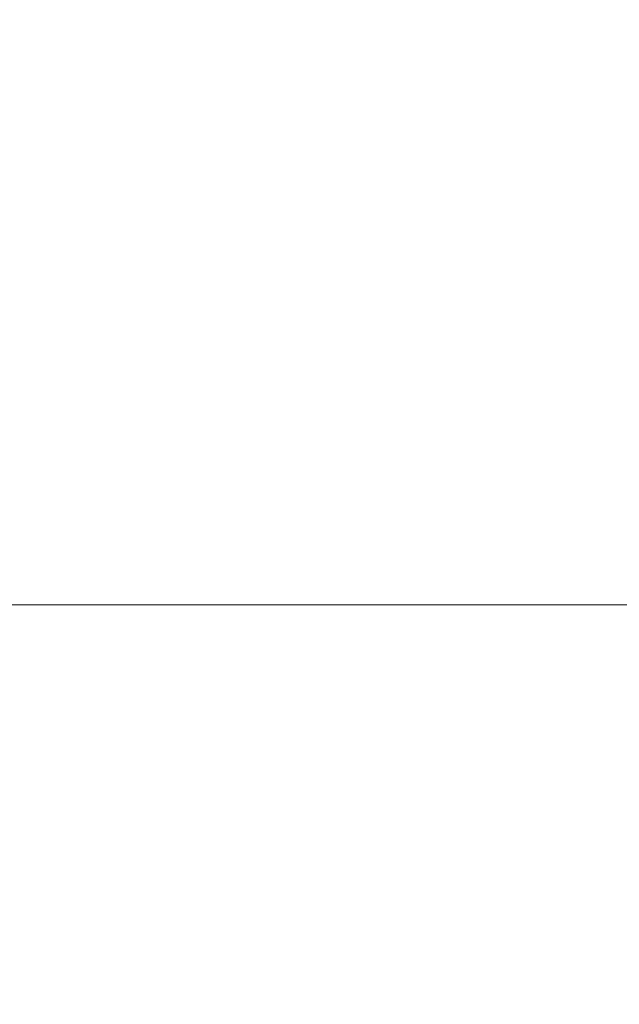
# Model space of a CAD drawing. Header units: centimetres. Extents: x -25.9 to 27.4, y -28.2 to -26.4.
# Tile 141 of 199: x 9.5231 to 9.5455, y -26.4749 to -26.4382. Entities that reach past the tile are written whole.
import ezdxf

# ---------------------------------------------------------------- set-up
doc = ezdxf.new("R2010")
doc.units = ezdxf.units.CM
doc.header["$LTSCALE"] = 2.54
doc.layers.add('Lucido design-1', color=7, linetype='Continuous')

# ---------------------------------------------------------------- blocks, each defined once
blk = doc.blocks.new('Gruppo-4-1')
at = {"color": 7, "linetype": 'Continuous', "lineweight": 9}
for points, invisible_edges in [([(-25.828561, -26.434836, 540.516815), (-25.828561, -26.438359, 540.517651), (27.271439, -26.438359, 540.517651), (27.271439, -26.434836, 540.516815)], 10), ([(9.54296, -26.436103, 539.727201), (9.544029, -26.434884, 539.727201), (9.546811, -26.437433, 539.725777), (9.54585, -26.438529, 539.725777)], 15), ([(9.53794, -26.436544, 539.728777), (9.538995, -26.435105, 539.728777), (9.541944, -26.437368, 539.727201), (9.540985, -26.438676, 539.727201)], 15), ([(9.528743, -26.437774, 539.73238), (9.529753, -26.435933, 539.73238), (9.532859, -26.437726, 539.730504), (9.531924, -26.43943, 539.730504)], 15), ([(9.524633, -26.438174, 539.734401), (9.525629, -26.436153, 539.734401), (9.528743, -26.437774, 539.73238), (9.527814, -26.439658, 539.73238)], 15), ([(9.532859, -26.437726, 539.730504), (9.533867, -26.436064, 539.730504), (9.536949, -26.438028, 539.728777), (9.536023, -26.439553, 539.728777)], 15), ([(9.541944, -26.437368, 539.727201), (9.54296, -26.436103, 539.727201), (9.54585, -26.438529, 539.725777), (9.544938, -26.439665, 539.725777)], 15), ([(9.520557, -26.438924, 539.736566), (9.521525, -26.436725, 539.736566), (9.524633, -26.438174, 539.734401), (9.523725, -26.440237, 539.734401)], 15), ([(9.536949, -26.438028, 539.728777), (9.53794, -26.436544, 539.728777), (9.540985, -26.438676, 539.727201), (9.540084, -26.440025, 539.727201)], 15), ([(9.540985, -26.438676, 539.727201), (9.541944, -26.437368, 539.727201), (9.544938, -26.439665, 539.725777), (9.544076, -26.440841, 539.725777)], 15), ([(9.527814, -26.439658, 539.73238), (9.528743, -26.437774, 539.73238), (9.531924, -26.43943, 539.730504), (9.531064, -26.441173, 539.730504)], 15), ([(9.531924, -26.43943, 539.730504), (9.532859, -26.437726, 539.730504), (9.536023, -26.439553, 539.728777), (9.535165, -26.441117, 539.728777)], 15), ([(9.523725, -26.440237, 539.734401), (9.524633, -26.438174, 539.734401), (9.527814, -26.439658, 539.73238), (9.526969, -26.44158, 539.73238)], 15), ([(9.536023, -26.439553, 539.728777), (9.536949, -26.438028, 539.728777), (9.540084, -26.440025, 539.727201), (9.539243, -26.441412, 539.727201)], 15), ([(27.271439, -26.439011, 540.517806), (27.271439, -26.438359, 540.517651), (-25.828561, -26.438359, 540.517651), (-25.828561, -26.439011, 540.517806)], 10), ([(9.544938, -26.439665, 539.725777), (9.54585, -26.438529, 539.725777), (9.548779, -26.440986, 539.724508), (9.547971, -26.441993, 539.724508)], 15), ([(9.519686, -26.441164, 539.736566), (9.520557, -26.438924, 539.736566), (9.523725, -26.440237, 539.734401), (9.522909, -26.442337, 539.734401)], 15), ([(9.540084, -26.440025, 539.727201), (9.540985, -26.438676, 539.727201), (9.544076, -26.440841, 539.725777), (9.543267, -26.442052, 539.725777)], 15), ([(-25.828561, -26.439011, 540.517806), (-25.828561, -26.442637, 540.518503), (27.271439, -26.442637, 540.518503), (27.271439, -26.439011, 540.517806)], 10), ([(9.526969, -26.44158, 539.73238), (9.527814, -26.439658, 539.73238), (9.531064, -26.441173, 539.730504), (9.530281, -26.442952, 539.730504)], 15), ([(9.531064, -26.441173, 539.730504), (9.531924, -26.43943, 539.730504), (9.535165, -26.441117, 539.728777), (9.534376, -26.442718, 539.728777)], 15), ([(9.535165, -26.441117, 539.728777), (9.536023, -26.439553, 539.728777), (9.539243, -26.441412, 539.727201), (9.538462, -26.442834, 539.727201)], 15), ([(9.544076, -26.440841, 539.725777), (9.544938, -26.439665, 539.725777), (9.547971, -26.441993, 539.724508), (9.547208, -26.443034, 539.724508)], 15), ([(9.539243, -26.441412, 539.727201), (9.540084, -26.440025, 539.727201), (9.543267, -26.442052, 539.725777), (9.542511, -26.443298, 539.725777)], 15), ([(9.522909, -26.442337, 539.734401), (9.523725, -26.440237, 539.734401), (9.526969, -26.44158, 539.73238), (9.526207, -26.443537, 539.73238)], 15), ([(9.530281, -26.442952, 539.730504), (9.531064, -26.441173, 539.730504), (9.534376, -26.442718, 539.728777), (9.533658, -26.444351, 539.728777)], 15), ([(9.534376, -26.442718, 539.728777), (9.535165, -26.441117, 539.728777), (9.538462, -26.442834, 539.727201), (9.537745, -26.444288, 539.727201)], 15), ([(9.543267, -26.442052, 539.725777), (9.544076, -26.440841, 539.725777), (9.547208, -26.443034, 539.724508), (9.546491, -26.444107, 539.724508)], 15), ([(9.538462, -26.442834, 539.727201), (9.539243, -26.441412, 539.727201), (9.542511, -26.443298, 539.725777), (9.54181, -26.444576, 539.725777)], 15), ([(9.526207, -26.443537, 539.73238), (9.526969, -26.44158, 539.73238), (9.530281, -26.442952, 539.730504), (9.529577, -26.444764, 539.730504)], 15), ([(9.542511, -26.443298, 539.725777), (9.543267, -26.442052, 539.725777), (9.546491, -26.444107, 539.724508), (9.545822, -26.44521, 539.724508)], 15), ([(27.271439, -26.443232, 540.518618), (27.271439, -26.442637, 540.518503), (-25.828561, -26.442637, 540.518503), (-25.828561, -26.443232, 540.518618)], 10), ([(9.522184, -26.44447, 539.734401), (9.522909, -26.442337, 539.734401), (9.526207, -26.443537, 539.73238), (9.525532, -26.445526, 539.73238)], 15), ([(9.529577, -26.444764, 539.730504), (9.530281, -26.442952, 539.730504), (9.533658, -26.444351, 539.728777), (9.533011, -26.446013, 539.728777)], 15), ([(9.533658, -26.444351, 539.728777), (9.534376, -26.442718, 539.728777), (9.537745, -26.444288, 539.727201), (9.537092, -26.445773, 539.727201)], 15), ([(9.537745, -26.444288, 539.727201), (9.538462, -26.442834, 539.727201), (9.54181, -26.444576, 539.725777), (9.541165, -26.445883, 539.725777)], 15), ([(-25.828561, -26.443232, 540.518618), (-25.828561, -26.446949, 540.519168), (27.271439, -26.446949, 540.519168), (27.271439, -26.443232, 540.518618)], 10), ([(9.54181, -26.444576, 539.725777), (9.542511, -26.443298, 539.725777), (9.545822, -26.44521, 539.724508), (9.545201, -26.446341, 539.724508)], 15), ([(9.525532, -26.445526, 539.73238), (9.526207, -26.443537, 539.73238), (9.529577, -26.444764, 539.730504), (9.528952, -26.446604, 539.730504)], 15), ([(9.521554, -26.446633, 539.734401), (9.522184, -26.44447, 539.734401), (9.525532, -26.445526, 539.73238), (9.524945, -26.447542, 539.73238)], 15), ([(9.533011, -26.446013, 539.728777), (9.533658, -26.444351, 539.728777), (9.537092, -26.445773, 539.727201), (9.536504, -26.447285, 539.727201)], 15), ([(9.537092, -26.445773, 539.727201), (9.537745, -26.444288, 539.727201), (9.541165, -26.445883, 539.725777), (9.540578, -26.447217, 539.725777)], 15), ([(9.528952, -26.446604, 539.730504), (9.529577, -26.444764, 539.730504), (9.533011, -26.446013, 539.728777), (9.532437, -26.447703, 539.728777)], 15), ([(9.541165, -26.445883, 539.725777), (9.54181, -26.444576, 539.725777), (9.545201, -26.446341, 539.724508), (9.54463, -26.447499, 539.724508)], 15), ([(9.545201, -26.446341, 539.724508), (9.545822, -26.44521, 539.724508), (9.54917, -26.447143, 539.723396), (9.54863, -26.448127, 539.723396)], 15), ([(9.524945, -26.447542, 539.73238), (9.525532, -26.445526, 539.73238), (9.528952, -26.446604, 539.730504), (9.528408, -26.44847, 539.730504)], 15), ([(9.536504, -26.447285, 539.727201), (9.537092, -26.445773, 539.727201), (9.540578, -26.447217, 539.725777), (9.54005, -26.448575, 539.725777)], 15), ([(9.540578, -26.447217, 539.725777), (9.541165, -26.445883, 539.725777), (9.54463, -26.447499, 539.724508), (9.54411, -26.44868, 539.724508)], 15), ([(9.532437, -26.447703, 539.728777), (9.533011, -26.446013, 539.728777), (9.536504, -26.447285, 539.727201), (9.535983, -26.448821, 539.727201)], 15), ([(9.521018, -26.448822, 539.734401), (9.521554, -26.446633, 539.734401), (9.524945, -26.447542, 539.73238), (9.524446, -26.449582, 539.73238)], 15), ([(9.528408, -26.44847, 539.730504), (9.528952, -26.446604, 539.730504), (9.532437, -26.447703, 539.728777), (9.531938, -26.449416, 539.728777)], 15), ([(9.54463, -26.447499, 539.724508), (9.545201, -26.446341, 539.724508), (9.54863, -26.448127, 539.723396), (9.548134, -26.449133, 539.723396)], 15), ([(27.271439, -26.447491, 540.519248), (27.271439, -26.446949, 540.519168), (-25.828561, -26.446949, 540.519168), (-25.828561, -26.447491, 540.519248)], 10), ([(9.535983, -26.448821, 539.727201), (9.536504, -26.447285, 539.727201), (9.54005, -26.448575, 539.725777), (9.539581, -26.449955, 539.725777)], 15), ([(9.54005, -26.448575, 539.725777), (9.540578, -26.447217, 539.725777), (9.54411, -26.44868, 539.724508), (9.543642, -26.449883, 539.724508)], 15), ([(-25.828561, -26.447491, 540.519248), (-25.828561, -26.451285, 540.519643), (27.271439, -26.451285, 540.519643), (27.271439, -26.447491, 540.519248)], 10), ([(9.524446, -26.449582, 539.73238), (9.524945, -26.447542, 539.73238), (9.528408, -26.44847, 539.730504), (9.527946, -26.450358, 539.730504)], 15), ([(9.531938, -26.449416, 539.728777), (9.532437, -26.447703, 539.728777), (9.535983, -26.448821, 539.727201), (9.535529, -26.450378, 539.727201)], 15), ([(9.54411, -26.44868, 539.724508), (9.54463, -26.447499, 539.724508), (9.548134, -26.449133, 539.723396), (9.547682, -26.45016, 539.723396)], 15), ([(9.527946, -26.450358, 539.730504), (9.528408, -26.44847, 539.730504), (9.531938, -26.449416, 539.728777), (9.531514, -26.451149, 539.728777)], 15), ([(9.520579, -26.451032, 539.734401), (9.521018, -26.448822, 539.734401), (9.524446, -26.449582, 539.73238), (9.524036, -26.451642, 539.73238)], 15), ([(9.535529, -26.450378, 539.727201), (9.535983, -26.448821, 539.727201), (9.539581, -26.449955, 539.725777), (9.539174, -26.451355, 539.725777)], 15), ([(9.539581, -26.449955, 539.725777), (9.54005, -26.448575, 539.725777), (9.543642, -26.449883, 539.724508), (9.543228, -26.451105, 539.724508)], 15), ([(9.543642, -26.449883, 539.724508), (9.54411, -26.44868, 539.724508), (9.547682, -26.45016, 539.723396), (9.547276, -26.451205, 539.723396)], 15), ([(9.524036, -26.451642, 539.73238), (9.524446, -26.449582, 539.73238), (9.527946, -26.450358, 539.730504), (9.527567, -26.452264, 539.730504)], 15), ([(9.531514, -26.451149, 539.728777), (9.531938, -26.449416, 539.728777), (9.535529, -26.450378, 539.727201), (9.535143, -26.451953, 539.727201)], 15), ([(9.539174, -26.451355, 539.725777), (9.539581, -26.449955, 539.725777), (9.543228, -26.451105, 539.724508), (9.542866, -26.452344, 539.724508)], 15), ([(9.543228, -26.451105, 539.724508), (9.543642, -26.449883, 539.724508), (9.547276, -26.451205, 539.723396), (9.546915, -26.452268, 539.723396)], 15), ([(9.527567, -26.452264, 539.730504), (9.527946, -26.450358, 539.730504), (9.531514, -26.451149, 539.728777), (9.531166, -26.452899, 539.728777)], 15), ([(9.535143, -26.451953, 539.727201), (9.535529, -26.450378, 539.727201), (9.539174, -26.451355, 539.725777), (9.538827, -26.45277, 539.725777)], 15), ([(9.520236, -26.453259, 539.734401), (9.520579, -26.451032, 539.734401), (9.524036, -26.451642, 539.73238), (9.523716, -26.453717, 539.73238)], 15), ([(27.271439, -26.451781, 540.519695), (27.271439, -26.451285, 540.519643), (-25.828561, -26.451285, 540.519643), (-25.828561, -26.451781, 540.519695)], 10), ([(9.531166, -26.452899, 539.728777), (9.531514, -26.451149, 539.728777), (9.535143, -26.451953, 539.727201), (9.534827, -26.453544, 539.727201)], 15), ([(9.538827, -26.45277, 539.725777), (9.539174, -26.451355, 539.725777), (9.542866, -26.452344, 539.724508), (9.54256, -26.453598, 539.724508)], 15), ([(9.542866, -26.452344, 539.724508), (9.543228, -26.451105, 539.724508), (9.546915, -26.452268, 539.723396), (9.546601, -26.453345, 539.723396)], 15), ([(-25.828561, -26.451781, 540.519695), (-25.828561, -26.455639, 540.51993), (27.271439, -26.455639, 540.51993), (27.271439, -26.451781, 540.519695)], 10), ([(9.523716, -26.453717, 539.73238), (9.524036, -26.451642, 539.73238), (9.527567, -26.452264, 539.730504), (9.527271, -26.454185, 539.730504)], 15), ([(9.534827, -26.453544, 539.727201), (9.535143, -26.451953, 539.727201), (9.538827, -26.45277, 539.725777), (9.538543, -26.4542, 539.725777)], 15), ([(9.527271, -26.454185, 539.730504), (9.527567, -26.452264, 539.730504), (9.531166, -26.452899, 539.728777), (9.530895, -26.454662, 539.728777)], 15), ([(9.54256, -26.453598, 539.724508), (9.542866, -26.452344, 539.724508), (9.546601, -26.453345, 539.723396), (9.546335, -26.454435, 539.723396)], 15), ([(9.530895, -26.454662, 539.728777), (9.531166, -26.452899, 539.728777), (9.534827, -26.453544, 539.727201), (9.53458, -26.455147, 539.727201)], 15), ([(9.538543, -26.4542, 539.725777), (9.538827, -26.45277, 539.725777), (9.54256, -26.453598, 539.724508), (9.542308, -26.454863, 539.724508)], 15), ([(9.519991, -26.455499, 539.734401), (9.520236, -26.453259, 539.734401), (9.523716, -26.453717, 539.73238), (9.523488, -26.455805, 539.73238)], 15), ([(9.53458, -26.455147, 539.727201), (9.534827, -26.453544, 539.727201), (9.538543, -26.4542, 539.725777), (9.538321, -26.45564, 539.725777)], 15), ([(9.542308, -26.454863, 539.724508), (9.54256, -26.453598, 539.724508), (9.546335, -26.454435, 539.723396), (9.546116, -26.455535, 539.723396)], 15), ([(9.523488, -26.455805, 539.73238), (9.523716, -26.453717, 539.73238), (9.527271, -26.454185, 539.730504), (9.52706, -26.456117, 539.730504)], 15), ([(9.52706, -26.456117, 539.730504), (9.527271, -26.454185, 539.730504), (9.530895, -26.454662, 539.728777), (9.5307, -26.456436, 539.728777)], 15), ([(9.538321, -26.45564, 539.725777), (9.538543, -26.4542, 539.725777), (9.542308, -26.454863, 539.724508), (9.542112, -26.456139, 539.724508)], 15), ([(9.5307, -26.456436, 539.728777), (9.530895, -26.454662, 539.728777), (9.53458, -26.455147, 539.727201), (9.534403, -26.45676, 539.727201)], 15), ([(9.542112, -26.456139, 539.724508), (9.542308, -26.454863, 539.724508), (9.546116, -26.455535, 539.723396), (9.545945, -26.456644, 539.723396)], 15), ([(9.519843, -26.457747, 539.734401), (9.519991, -26.455499, 539.734401), (9.523488, -26.455805, 539.73238), (9.52335, -26.4579, 539.73238)], 15), ([(9.534403, -26.45676, 539.727201), (9.53458, -26.455147, 539.727201), (9.538321, -26.45564, 539.725777), (9.538162, -26.457089, 539.725777)], 15), ([(27.271439, -26.456084, 540.519957), (27.271439, -26.455639, 540.51993), (-25.828561, -26.455639, 540.51993), (-25.828561, -26.456084, 540.519957)], 10), ([(9.52335, -26.4579, 539.73238), (9.523488, -26.455805, 539.73238), (9.52706, -26.456117, 539.730504), (9.526933, -26.458057, 539.730504)], 15), ([(9.538162, -26.457089, 539.725777), (9.538321, -26.45564, 539.725777), (9.542112, -26.456139, 539.724508), (9.541971, -26.457422, 539.724508)], 15), ([(-25.828561, -26.456084, 540.519957), (-25.828561, -26.46, 540.520033), (27.271439, -26.46, 540.520033), (27.271439, -26.456084, 540.519957)], 8), ([(9.526933, -26.458057, 539.730504), (9.52706, -26.456117, 539.730504), (9.5307, -26.456436, 539.728777), (9.530584, -26.458216, 539.728777)], 15), ([(9.541971, -26.457422, 539.724508), (9.542112, -26.456139, 539.724508), (9.545945, -26.456644, 539.723396), (9.545823, -26.457759, 539.723396)], 15), ([(9.530584, -26.458216, 539.728777), (9.5307, -26.456436, 539.728777), (9.534403, -26.45676, 539.727201), (9.534297, -26.458378, 539.727201)], 15), ([(9.534297, -26.458378, 539.727201), (9.534403, -26.45676, 539.727201), (9.538162, -26.457089, 539.725777), (9.538067, -26.458543, 539.725777)], 15), ([(9.538067, -26.458543, 539.725777), (9.538162, -26.457089, 539.725777), (9.541971, -26.457422, 539.724508), (9.541887, -26.45871, 539.724508)], 15), ([(9.541887, -26.45871, 539.724508), (9.541971, -26.457422, 539.724508), (9.545823, -26.457759, 539.723396), (9.54575, -26.458878, 539.723396)], 15), ([(9.519794, -26.46, 539.734401), (9.519843, -26.457747, 539.734401), (9.52335, -26.4579, 539.73238), (9.523305, -26.46, 539.73238)], 7), ([(9.523305, -26.46, 539.73238), (9.52335, -26.4579, 539.73238), (9.526933, -26.458057, 539.730504), (9.52689, -26.46, 539.730504)], 7), ([(9.52689, -26.46, 539.730504), (9.526933, -26.458057, 539.730504), (9.530584, -26.458216, 539.728777), (9.530545, -26.46, 539.728777)], 7), ([(9.530545, -26.46, 539.728777), (9.530584, -26.458216, 539.728777), (9.534297, -26.458378, 539.727201), (9.534262, -26.46, 539.727201)], 7), ([(9.534262, -26.46, 539.727201), (9.534297, -26.458378, 539.727201), (9.538067, -26.458543, 539.725777), (9.538035, -26.46, 539.725777)], 7), ([(9.538035, -26.46, 539.725777), (9.538067, -26.458543, 539.725777), (9.541887, -26.45871, 539.724508), (9.541859, -26.46, 539.724508)], 7), ([(9.541859, -26.46, 539.724508), (9.541887, -26.45871, 539.724508), (9.54575, -26.458878, 539.723396), (9.545725, -26.46, 539.723396)], 7), ([(9.519794, -26.46, 539.734401), (9.523305, -26.46, 539.73238), (9.523309, -27.66, 539.732388), (9.520178, -27.66, 539.734171)], 10), ([(9.523305, -26.46, 539.73238), (9.52689, -26.46, 539.730504), (9.526895, -27.66, 539.730513), (9.523742, -27.66, 539.732141)], 10), ([(9.523742, -27.66, 539.732141), (9.523309, -27.66, 539.732388), (9.523305, -26.46, 539.73238)], 10), ([(9.52739, -27.66, 539.730258), (9.52689, -26.46, 539.730504), (9.530545, -26.46, 539.728777)], 9), ([(9.52739, -27.66, 539.730258), (9.526895, -27.66, 539.730513), (9.52689, -26.46, 539.730504)], 10), ([(9.530545, -26.46, 539.728777), (9.530549, -27.66, 539.728787), (9.52739, -27.66, 539.730258)], 9), ([(9.531115, -27.66, 539.728524), (9.530545, -26.46, 539.728777), (9.534262, -26.46, 539.727201)], 9), ([(9.531115, -27.66, 539.728524), (9.530549, -27.66, 539.728787), (9.530545, -26.46, 539.728777)], 10), ([(9.534262, -26.46, 539.727201), (9.534267, -27.66, 539.727212), (9.531115, -27.66, 539.728524)], 9), ([(9.534912, -27.66, 539.726943), (9.534262, -26.46, 539.727201), (9.538035, -26.46, 539.725777)], 9), ([(9.534912, -27.66, 539.726943), (9.534267, -27.66, 539.727212), (9.534262, -26.46, 539.727201)], 10), ([(9.538035, -26.46, 539.725777), (9.53804, -27.66, 539.725789), (9.534912, -27.66, 539.726943)], 9), ([(9.538773, -27.66, 539.725519), (9.538035, -26.46, 539.725777), (9.541859, -26.46, 539.724508)], 9), ([(9.538773, -27.66, 539.725519), (9.53804, -27.66, 539.725789), (9.538035, -26.46, 539.725777)], 10), ([(9.541859, -26.46, 539.724508), (9.541863, -27.66, 539.724522), (9.538773, -27.66, 539.725519)], 9), ([(9.542694, -27.66, 539.724254), (9.541859, -26.46, 539.724508), (9.545725, -26.46, 539.723396)], 9), ([(9.542694, -27.66, 539.724254), (9.541863, -27.66, 539.724522), (9.541859, -26.46, 539.724508)], 10), ([(9.545725, -26.46, 539.723396), (9.545729, -27.66, 539.723411), (9.542694, -27.66, 539.724254)], 9)]:
    blk.add_3dface(points, dxfattribs=dict(at, invisible_edges=invisible_edges))
blk.add_3dface([(-25.828561, -26.46, 540.520033), (-25.828561, -28.06, 540.520033), (27.271439, -28.06, 540.520033), (27.271439, -26.46, 540.520033)], dxfattribs=at)

msp = doc.modelspace()

# ---------------------------------------------------------------- block references
at = {"layer": 'Lucido design-1', "color": 7}
msp.add_blockref('Gruppo-4-1', (0, 0), dxfattribs=at)

doc.saveas('drawing.dxf')
